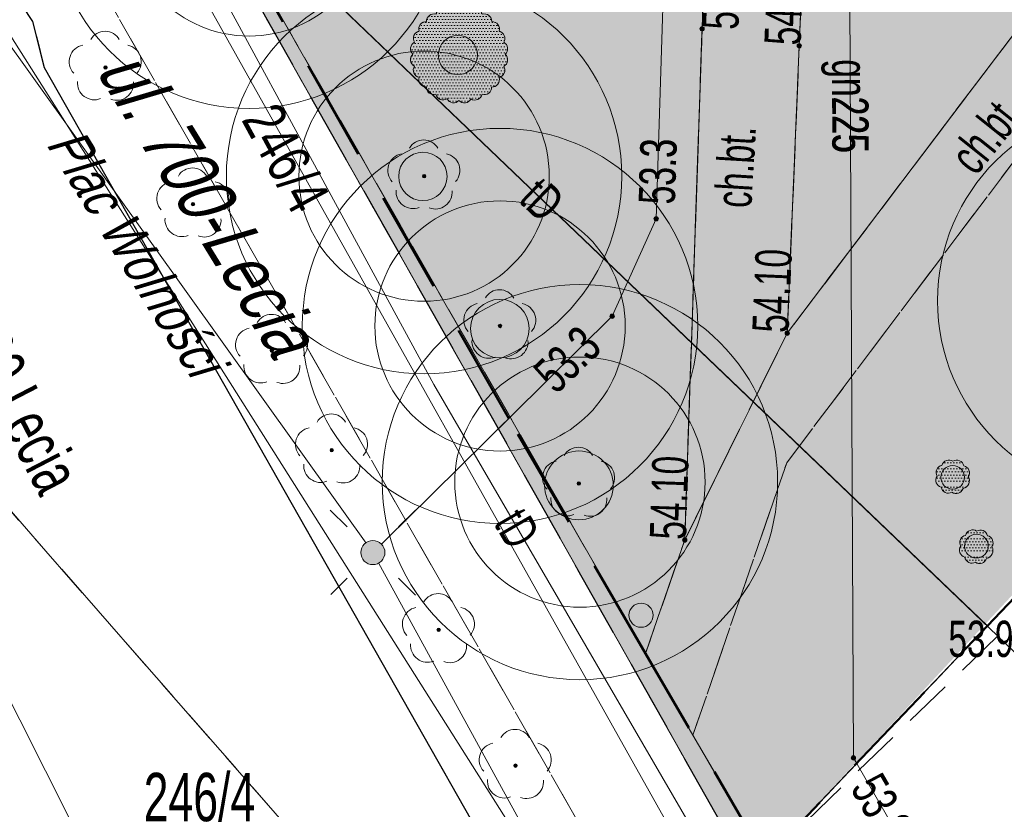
# Model space of a CAD drawing. Header units: metres. Extents: x 5507792 to 5507956, y 5948884 to 5948992.
# Tile 4 of 15: x 5507884 to 5507905, y 5948920 to 5948937. Entities that reach past the tile are written whole.
import ezdxf
from ezdxf.enums import TextEntityAlignment as Align

# ---------------------------------------------------------------- set-up
doc = ezdxf.new("R2010")
doc.units = ezdxf.units.M
doc.header["$MEASUREMENT"] = 0
doc.set_wipeout_variables(frame=1)
for name, pattern in [('1.0_0.5', [1.5, 1, -0.5]), ('2', [0.9, 0.6, -0.3]), ('219-500', [0]), ('egug-500', [1, 0.5, -0.5]), ('L_0_02', [0]), ('L_0_03', [1, 0.5, -0.5]), ('L_0_04', [1.5, 1, -0.5]), ('L_0_06', [2, 1.5, -0.5])]:
    doc.linetypes.add(name, pattern=pattern)
doc.layers.get('0').update_dxf_attribs({"color": 2, "linetype": 'CONTINUOUS', "lineweight": 5})
doc.layers.add('0_legenda', color=7, linetype='CONTINUOUS', lineweight=5, true_color=0x000000)
for name, color, linetype, lineweight in [('1_granice_dzialek', 1, 'CONTINUOUS', 5), ('1_mala_arch', 5, 'CONTINUOUS', 5), ('1_nawierzchnie', 253, 'CONTINUOUS', 5), ('1_roslinnosc', 102, 'CONTINUOUS', 5), ('EGB_DzialkaEwidencyjna', 7, 'L_0_02', 18), ('EGB_KonturUzytkuGruntowego', 96, 'L_0_03', 18), ('GES_PrzewodElektroenergetyczny', 1, 'CONTINUOUS', 18), ('GES_PrzewodGazowy', 52, 'CONTINUOUS', 18), ('GES_PrzewodTelekomunikacyjny', 30, 'CONTINUOUS', 18), ('GES_Rzedna', 7, 'CONTINUOUS', 18), ('GES_UrzadzeniaSiecElektroenergetyczna_P', 7, 'CONTINUOUS', 5), ('GES_UrzadzeniaTowarzyszczaceLiniowe', 7, 'CONTINUOUS', 18), ('OT_Komunikacja', 7, 'CONTINUOUS', 18), ('OT_Rzedna', 7, 'CONTINUOUS', 18), ('OT_ZagospodarowanieTerenu', 7, 'CONTINUOUS', 18), ('OT_ZagospodarowanieTerenu_P', 7, 'CONTINUOUS', 18), ('OTKC', 7, 'CONTINUOUS', 13), ('OTKJ', 7, 'CONTINUOUS', 13), ('OTKK', 7, 'CONTINUOUS', 13), ('OTRS', 7, 'CONTINUOUS', 13), ('OTZL', 7, 'CONTINUOUS', 13), ('OTZT', 7, 'CONTINUOUS', 18), ('PrezentacjaGraficzna', 7, 'CONTINUOUS', 13), ('SUEO', 7, 'CONTINUOUS', 13), ('SUEP', 7, 'CONTINUOUS', 13), ('SUGP', 7, 'CONTINUOUS', 18), ('SUTP', 7, 'CONTINUOUS', 13)]:
    doc.layers.add(name, color=color, linetype=linetype, lineweight=lineweight)
for name, color, linetype in [('218-kontur użytku gruntowego', 7, 'CONTINUOUS'), ('219-działka ewidencyjna', 7, 'CONTINUOUS'), ('994-Nazwa ulicy', 7, 'CONTINUOUS'), ('chodnik', 7, 'CONTINUOUS'), ('obudowa ochronna przewodu', 7, 'CONTINUOUS'), ('pikieta sztuczna', 7, 'CONTINUOUS'), ('przewód elektroenergetyczny podziemny', 7, 'CONTINUOUS'), ('przewód gazowy', 7, 'CONTINUOUS'), ('przewód gazowy-Atr1', 7, 'CONTINUOUS'), ('przewód telekomunikacyjny podziemny', 7, 'CONTINUOUS'), ('przewód telekomunikacyjny podziemny-Atr1', 7, 'CONTINUOUS'), ('rzędna', 7, 'CONTINUOUS'), ('rzędna-Atr2', 7, 'CONTINUOUS'), ('trawnik', 7, 'CONTINUOUS')]:
    doc.layers.add(name, color=color, linetype=linetype)
doc.styles.get("Standard").update_dxf_attribs({"font": 'arial.ttf', "width": 0.75})
pattern_1 = [(45, (0, 0), (-0.0220970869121, 0.06629126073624), [0, -0.0625])]

# ---------------------------------------------------------------- blocks, each defined once
blk = doc.blocks.new('PW01')
at = {"linetype": 'Continuous', "lineweight": 13}
h = blk.add_hatch(color=0, dxfattribs=at)
edge = h.paths.add_edge_path()
edge.add_arc((0, 0), 0.045, 0, 360)
blk = doc.blocks.new('kosz na smieci')
at = {"layer": '1_mala_arch', "linetype": 'Continuous'}
h = blk.add_hatch(color=256, dxfattribs=at)
h.dxf.hatch_style = 1
edge = h.paths.add_edge_path()
edge.add_arc((5509890.528, 5947987.797), 0.25, 0, 360)
blk.add_circle((5509890.528, 5947987.797), 0.25, dxfattribs=at)
blk = doc.blocks.new('SUPS01_03')
at = {"linetype": 'Continuous', "lineweight": 13}
blk.add_hatch(color=0, dxfattribs=at).paths.add_polyline_path([(0, -0.091, 1), (0, 0.091, 1)])
at = {"color": 0, "linetype": 'Continuous', "lineweight": 13}
blk.add_circle((0, 0), 0.0906, dxfattribs=at)
blk = doc.blocks.new('SUPS01_04')
at = {"linetype": 'Continuous', "lineweight": 13}
blk.add_hatch(color=0, dxfattribs=at).paths.add_polyline_path([(0, -0.091, 1), (0, 0.091, 1)])
at = {"color": 0, "linetype": 'Continuous', "lineweight": 13}
blk.add_circle((0, 0), 0.0906, dxfattribs=at)
blk = doc.blocks.new('SUEO')
at = {"color": 0, "linetype": 'Continuous', "lineweight": 15, "flags": 128}
for points in [[(-1.06, 1.06), (-1.76, 1.76)], [(1.76, 1.76), (1.06, 1.06)], [(-1.74, -1.74), (-1.06, -1.06)], [(1.06, -1.06), (1.76, -1.76)]]:
    blk.add_lwpolyline(points, dxfattribs=at)
at = {"color": 0, "linetype": 'Continuous', "lineweight": 18}
blk.add_wipeout([(0, -0.5), (0.25, -0.433), (0.433, -0.25), (0.5, 0), (0.433, 0.25), (0.25, 0.433), (0, 0.5), (-0.25, 0.433), (-0.433, 0.25), (-0.5, 0), (-0.433, -0.25), (-0.25, -0.433)], dxfattribs=at)
at = {"linetype": 'ByBlock'}
h = blk.add_hatch(color=2, dxfattribs=at)
h.dxf.hatch_style = 1
edge = h.paths.add_edge_path()
edge.add_arc((0, 0), 0.5, 0, 360)
at = {"color": 0, "linetype": 'Continuous', "lineweight": 15}
blk.add_circle((0, 0), 0.5, dxfattribs=at)
blk = doc.blocks.new('OTRS')
at = {"linetype": 'Continuous', "lineweight": 13}
blk.add_hatch(color=0, dxfattribs=at).paths.add_polyline_path([(0, -0.091, 1), (0, 0.091, 1)])
at = {"color": 0, "linetype": 'Continuous', "lineweight": 13}
blk.add_circle((0, 0), 0.0906, dxfattribs=at)
blk = doc.blocks.new('OTZL')
at = {"linetype": 'Continuous', "lineweight": 18}
blk.add_hatch(color=0, dxfattribs=at).paths.add_polyline_path([(0, -0.072, 1), (0, 0.072, 1)])
at = {"color": 0, "linetype": 'Continuous', "lineweight": 18}
blk.add_circle((0, 0), 0.0721, dxfattribs=at)
for centre, radius, start, end in [((-0.02, 0.82), 0.68, 29.5388, 149.6209), ((-0.8, 0.24), 0.7, 101.6336, 222.6141), ((0.78, 0.24), 0.7, 318.5035, 78.3664), ((-0.46, -0.64), 0.7, 175.1009, 291.5014), ((0.46, -0.66), 0.7, 249.444, 4.8991)]:
    blk.add_arc(centre, radius, start, end, dxfattribs=at)
blk = doc.blocks.new('WTORNIK')
at = {"layer": 'EGB_DzialkaEwidencyjna', "linetype": 'CONTINUOUS', "lineweight": 18}
for p, q in [((5508065.901, 5949007.072), (5508085.481, 5949029.052)), ((5508085.481, 5949029.052), (5508110.211, 5949006.152)), ((5508048.051, 5949000.522), (5508059.131, 5949012.122)), ((5508059.131, 5949012.122), (5508065.901, 5949007.072)), ((5508082.751, 5948977.232), (5508065.901, 5949007.072)), ((5508065.901, 5949007.072), (5508082.751, 5948977.232)), ((5508110.211, 5949006.152), (5508082.751, 5948977.232)), ((5508082.751, 5948977.232), (5508110.211, 5949006.152)), ((5508110.211, 5949006.152), (5508137.361, 5948980.612)), ((5508057.251, 5948983.692), (5508048.051, 5949000.522)), ((5508078.575, 5948943.132), (5508057.251, 5948983.692)), ((5508137.361, 5948980.612), (5508103.171, 5948945.832)), ((5508098.171, 5948952.422), (5508082.751, 5948977.232)), ((5508082.751, 5948977.232), (5508098.171, 5948952.422)), ((5508103.171, 5948945.832), (5508098.171, 5948952.422)), ((5508098.171, 5948952.422), (5508103.171, 5948945.832)), ((5508103.171, 5948945.832), (5508105.724, 5948943.132)), ((5508105.724, 5948943.132), (5508078.575, 5948943.132))]:
    blk.add_line(p, q, dxfattribs=at)
at = {"layer": 'EGB_KonturUzytkuGruntowego', "color": 251, "linetype": 'L_0_03', "lineweight": 18, "true_color": 0x636466, "flags": 128}
for points in [[(5508031.305, 5949040.513), (5508039.161, 5949033.022), (5508059.131, 5949012.122), (5508078.861, 5949034.852), (5508085.481, 5949029.052), (5508065.901, 5949007.072), (5508082.751, 5948977.232), (5508098.171, 5948952.422), (5508103.171, 5948945.832), (5508105.724, 5948943.132), (5508078.575, 5948943.132), (5508057.251, 5948983.692), (5508048.051, 5949000.522), (5508032.621, 5949020.082), (5508030.986, 5949021.594)], [(5508082.751, 5948977.232), (5508065.901, 5949007.072), (5508085.481, 5949029.052), (5508110.211, 5949006.152)], [(5508103.171, 5948945.832), (5508098.171, 5948952.422), (5508082.751, 5948977.232), (5508110.211, 5949006.152), (5508137.361, 5948980.612)]]:
    blk.add_lwpolyline(points, close=True, dxfattribs=at)
at = {"layer": 'GES_PrzewodElektroenergetyczny', "color": 251, "linetype": 'Continuous', "lineweight": 18, "true_color": 0x636466, "flags": 128}
for points in [[(5508031.247, 5949037.074), (5508052.551, 5949015.242), (5508074.941, 5948983.912)], [(5508083.111, 5949003.522), (5508082.741, 5949002.662), (5508081.361, 5948999.892), (5508081.071, 5948999.342), (5508080.801, 5948990.822), (5508079.891, 5948988.802), (5508077.831, 5948986.762), (5508075.631, 5948984.592), (5508074.941, 5948983.912)], [(5508090.541, 5948955.402), (5508074.941, 5948983.912)]]:
    blk.add_lwpolyline(points, dxfattribs=at)
at = {"layer": 'GES_PrzewodGazowy', "color": 251, "linetype": 'Continuous', "lineweight": 18, "true_color": 0x636466, "flags": 128}
for points in [[(5508076.821, 5949029.462), (5508083.241, 5949023.422), (5508084.681, 5949021.012), (5508084.881, 5948979.662), (5508091.811, 5948967.642), (5508098.861, 5948955.412), (5508095.511, 5948953.492), (5508101.483, 5948943.132)], [(5508086.403, 5948943.132), (5508064.411, 5948986.852), (5508044.981, 5949010.592), (5508031.06, 5949025.955)]]:
    blk.add_lwpolyline(points, dxfattribs=at)
at = {"layer": 'GES_PrzewodTelekomunikacyjny', "color": 251, "linetype": 'Continuous', "lineweight": 18, "true_color": 0x636466, "flags": 128}
for points in [[(5508061.621, 5949006.812), (5508067.101, 5948995.142), (5508087.881, 5948962.292)], [(5508096.231, 5948950.192), (5508089.661, 5948961.352), (5508088.781, 5948964.832), (5508085.391, 5948970.432), (5508084.281, 5948973.492), (5508076.201, 5948987.392), (5508069.451, 5948999.832)], [(5508097.621, 5948973.312), (5508097.391, 5948973.062), (5508069.451, 5948999.832)], [(5508069.451, 5948999.832), (5508070.931, 5948996.332), (5508081.831, 5948976.882), (5508093.911, 5948955.002), (5508100.328, 5948943.132)]]:
    blk.add_lwpolyline(points, dxfattribs=at)
at = {"layer": 'GES_UrzadzeniaTowarzyszczaceLiniowe', "color": 251, "linetype": 'Continuous', "lineweight": 35, "true_color": 0x636466, "flags": 128}
blk.add_lwpolyline([(5508075.631, 5948984.592), (5508077.831, 5948986.762)], dxfattribs=at)
at = {"layer": 'OT_Komunikacja', "color": 251, "linetype": 'L_0_06', "lineweight": 18, "true_color": 0x636466, "flags": 128}
blk.add_lwpolyline([(5508031.066, 5949026.353), (5508084.227, 5948965.597), (5508102.34, 5948944.897), (5508103.884, 5948943.132), (5508102.34, 5948944.897), (5508103.651, 5948945.842), (5508102.151, 5948951.522), (5508110.871, 5948960.532), (5508114.121, 5948957.452), (5508114.811, 5948956.842), (5508116.061, 5948951.792), (5508107.267, 5948943.132), (5508103.884, 5948943.132), (5508081.533, 5948943.132), (5508072.941, 5948960.552), (5508062.591, 5948981.562), (5508061.711, 5948983.182), (5508060.671, 5948984.052), (5508060.161, 5948984.712), (5508053.201, 5948993.352), (5508051.921, 5948998.122), (5508048.561, 5949003.232), (5508043.741, 5949009.692), (5508040.051, 5949014.442), (5508036.351, 5949018.752), (5508031.341, 5949024.072), (5508031.033, 5949024.372), (5508031.066, 5949026.353), (5508031.241, 5949036.709), (5508038.751, 5949029.332), (5508046.111, 5949021.432), (5508051.821, 5949014.772), (5508059.621, 5949011.712), (5508064.911, 5949007.842), (5508063.631, 5949005.582), (5508063.281, 5949004.522), (5508063.871, 5949001.562), (5508065.821, 5948998.072), (5508067.911, 5948994.902), (5508068.151, 5948993.942), (5508084.227, 5948965.597)], close=True, dxfattribs=at)
at = {"layer": 'OT_Komunikacja', "color": 251, "linetype": 'L_0_04', "lineweight": 18, "true_color": 0x636466, "flags": 128}
for points in [[(5508076.961, 5949003.952), (5508079.201, 5949004.242), (5508079.311, 5949004.902), (5508079.591, 5949005.532), (5508078.901, 5949006.252), (5508079.491, 5949006.972), (5508080.391, 5949007.642), (5508081.011, 5949006.992), (5508081.581, 5949007.302), (5508082.171, 5949007.492), (5508082.391, 5949011.872), (5508082.501, 5949015.192), (5508082.621, 5949018.332), (5508082.851, 5949024.432), (5508084.871, 5949023.892), (5508084.391, 5949012.172), (5508084.241, 5949007.412), (5508084.941, 5949007.152), (5508085.591, 5949007.792), (5508086.381, 5949007.202), (5508087.191, 5949006.362), (5508086.491, 5949005.742), (5508086.861, 5949004.942), (5508092.521, 5949005.492), (5508096.771, 5949005.852), (5508095.061, 5949003.712), (5508092.351, 5949003.422), (5508087.101, 5949002.892), (5508086.921, 5949002.202), (5508086.561, 5949001.512), (5508087.271, 5949000.792), (5508086.721, 5949000.152), (5508085.801, 5948999.372), (5508085.131, 5949000.032), (5508084.641, 5948999.802), (5508083.971, 5948999.632), (5508083.761, 5948994.402), (5508083.511, 5948988.452), (5508081.391, 5948984.172), (5508081.751, 5948994.752), (5508081.921, 5948999.692), (5508081.431, 5948999.862), (5508081.031, 5949000.082), (5508080.311, 5948999.432), (5508079.591, 5949000.032), (5508078.881, 5949000.952), (5508079.571, 5949001.632), (5508079.321, 5949002.152), (5508077.151, 5949001.932), (5508069.531, 5949001.142), (5508068.611, 5949003.072)], [(5508067.661, 5949005.832), (5508067.971, 5949003.622), (5508068.611, 5949003.072), (5508069.531, 5949001.142), (5508080.581, 5948981.822), (5508081.561, 5948980.132), (5508083.071, 5948977.542), (5508090.371, 5948965.012), (5508091.491, 5948964.952), (5508094.701, 5948968.172), (5508097.881, 5948965.132), (5508094.951, 5948962.032), (5508093.571, 5948960.392), (5508093.651, 5948959.302), (5508097.081, 5948953.152), (5508097.551, 5948952.332), (5508098.081, 5948951.932), (5508098.731, 5948951.882), (5508103.651, 5948945.842), (5508101.931, 5948944.602), (5508098.701, 5948944.152), (5508063.631, 5949005.582), (5508064.911, 5949007.842)], [(5508080.581, 5948981.822), (5508081.391, 5948984.172), (5508083.511, 5948988.452), (5508092.371, 5949000.162), (5508093.931, 5948999.622), (5508083.501, 5948985.772), (5508081.561, 5948980.132)]]:
    blk.add_lwpolyline(points, close=True, dxfattribs=at)
at = {"layer": 'OT_Komunikacja', "color": 251, "linetype": 'Continuous', "lineweight": 25, "true_color": 0x636466, "flags": 128}
blk.add_lwpolyline([(5508103.651, 5948945.842), (5508101.931, 5948944.602), (5508098.701, 5948944.152), (5508096.151, 5948945.552), (5508094.551, 5948947.862), (5508092.261, 5948951.432), (5508068.151, 5948993.942), (5508067.911, 5948994.902), (5508065.821, 5948998.072), (5508063.871, 5949001.562), (5508063.281, 5949004.522), (5508063.631, 5949005.582), (5508064.911, 5949007.842), (5508076.161, 5949019.862)], dxfattribs=at)
at = {"layer": 'OT_ZagospodarowanieTerenu', "color": 251, "linetype": 'L_0_04', "lineweight": 18, "true_color": 0x636466, "flags": 128}
for points in [[(5508098.701, 5948944.152), (5508096.151, 5948945.552), (5508094.551, 5948947.862), (5508092.261, 5948951.432), (5508068.151, 5948993.942), (5508067.911, 5948994.902), (5508065.821, 5948998.072), (5508063.871, 5949001.562), (5508063.281, 5949004.522), (5508063.631, 5949005.582)], [(5508092.351, 5949003.422), (5508095.061, 5949003.712), (5508092.371, 5949000.162), (5508083.511, 5948988.452), (5508083.761, 5948994.402), (5508083.971, 5948999.632), (5508084.641, 5948999.802), (5508085.131, 5949000.032), (5508085.801, 5948999.372), (5508086.721, 5949000.152), (5508087.271, 5949000.792), (5508086.561, 5949001.512), (5508086.921, 5949002.202), (5508087.101, 5949002.892)], [(5508077.151, 5949001.932), (5508079.321, 5949002.152), (5508079.571, 5949001.632), (5508078.881, 5949000.952), (5508079.591, 5949000.032), (5508080.311, 5948999.432), (5508081.031, 5949000.082), (5508081.431, 5948999.862), (5508081.921, 5948999.692), (5508081.751, 5948994.752), (5508081.391, 5948984.172), (5508080.581, 5948981.822), (5508069.531, 5949001.142)], [(5508098.101, 5948971.152), (5508097.101, 5948972.192), (5508095.761, 5948970.962), (5508093.861, 5948969.002), (5508094.701, 5948968.172), (5508091.491, 5948964.952), (5508090.371, 5948965.012), (5508083.071, 5948977.542), (5508088.191, 5948982.502), (5508089.581, 5948981.102), (5508091.231, 5948979.472), (5508098.941, 5948972.042)]]:
    blk.add_lwpolyline(points, close=True, dxfattribs=at)
at = {"layer": 'OT_ZagospodarowanieTerenu_P', "color": 251, "true_color": 0x636466}
blk.add_point((5508079.201, 5948985.342), dxfattribs=at)
at = {"layer": 'OTKC', "color": 251, "linetype": 'L_0_04', "lineweight": 18, "true_color": 0x636466, "flags": 128}
for points in [[(5508082.091, 5949003.332), (5508076.961, 5949003.952), (5508079.201, 5949004.242), (5508079.311, 5949004.902), (5508079.591, 5949005.532), (5508078.901, 5949006.252), (5508079.491, 5949006.972), (5508080.391, 5949007.642), (5508081.011, 5949006.992), (5508081.581, 5949007.302), (5508082.171, 5949007.492), (5508082.391, 5949011.872), (5508082.501, 5949015.192), (5508082.621, 5949018.332), (5508082.851, 5949024.432), (5508084.871, 5949023.892), (5508084.391, 5949012.172), (5508084.241, 5949007.412), (5508084.941, 5949007.152), (5508085.591, 5949007.792), (5508086.381, 5949007.202), (5508087.191, 5949006.362), (5508086.491, 5949005.742), (5508086.861, 5949004.942), (5508092.521, 5949005.492), (5508096.771, 5949005.852), (5508095.061, 5949003.712), (5508092.351, 5949003.422), (5508087.101, 5949002.892), (5508086.921, 5949002.202), (5508086.561, 5949001.512), (5508087.271, 5949000.792), (5508086.721, 5949000.152), (5508085.801, 5948999.372), (5508085.131, 5949000.032), (5508084.641, 5948999.802), (5508083.971, 5948999.632), (5508083.761, 5948994.402), (5508083.511, 5948988.452), (5508081.391, 5948984.172), (5508081.751, 5948994.752), (5508081.921, 5948999.692), (5508081.431, 5948999.862), (5508081.031, 5949000.082), (5508080.311, 5948999.432), (5508079.591, 5949000.032), (5508078.881, 5949000.952), (5508079.571, 5949001.632), (5508079.321, 5949002.152), (5508077.151, 5949001.932), (5508069.531, 5949001.142), (5508068.611, 5949003.072)], [(5508067.661, 5949005.832), (5508067.971, 5949003.622), (5508068.611, 5949003.072), (5508069.531, 5949001.142), (5508080.581, 5948981.822), (5508081.561, 5948980.132), (5508083.071, 5948977.542), (5508090.371, 5948965.012), (5508091.491, 5948964.952), (5508094.701, 5948968.172), (5508097.881, 5948965.132), (5508094.951, 5948962.032), (5508093.571, 5948960.392), (5508093.651, 5948959.302), (5508097.081, 5948953.152), (5508097.551, 5948952.332), (5508098.081, 5948951.932), (5508098.731, 5948951.882), (5508103.651, 5948945.842), (5508101.931, 5948944.602), (5508098.701, 5948944.152), (5508063.631, 5949005.582), (5508064.911, 5949007.842)], [(5508080.581, 5948981.822), (5508081.391, 5948984.172), (5508083.511, 5948988.452), (5508092.371, 5949000.162), (5508093.931, 5948999.622), (5508083.501, 5948985.772), (5508081.561, 5948980.132)]]:
    blk.add_lwpolyline(points, close=True, dxfattribs=at)
at = {"layer": 'OTKJ', "color": 251, "linetype": 'L_0_06', "lineweight": 18, "true_color": 0x636466, "flags": 128}
blk.add_lwpolyline([(5508098.536, 5948943.132), (5508081.533, 5948943.132), (5508072.941, 5948960.552), (5508062.591, 5948981.562), (5508061.711, 5948983.182), (5508060.671, 5948984.052), (5508060.161, 5948984.712), (5508057.387, 5948988.156), (5508054.738, 5948991.444), (5508053.201, 5948993.352), (5508051.921, 5948998.122), (5508048.561, 5949003.232), (5508043.741, 5949009.692), (5508040.051, 5949014.442), (5508036.351, 5949018.752), (5508031.341, 5949024.072), (5508031.033, 5949024.372), (5508031.241, 5949036.709), (5508038.751, 5949029.332), (5508046.111, 5949021.432), (5508051.821, 5949014.772), (5508059.621, 5949011.712), (5508064.911, 5949007.842), (5508063.631, 5949005.582), (5508063.281, 5949004.522), (5508063.871, 5949001.562), (5508065.821, 5948998.072), (5508067.911, 5948994.902), (5508068.151, 5948993.942), (5508092.261, 5948951.432), (5508094.551, 5948947.862), (5508094.757, 5948947.565), (5508095.609, 5948946.335), (5508096.151, 5948945.552), (5508096.499, 5948945.361)], close=True, dxfattribs=at)
at = {"layer": 'OTKK', "color": 251, "linetype": 'Continuous', "lineweight": 25, "true_color": 0x636466, "flags": 128}
blk.add_lwpolyline([(5508103.651, 5948945.842), (5508101.931, 5948944.602), (5508098.701, 5948944.152), (5508096.151, 5948945.552), (5508094.551, 5948947.862), (5508092.261, 5948951.432), (5508068.151, 5948993.942), (5508067.911, 5948994.902), (5508065.821, 5948998.072), (5508063.871, 5949001.562), (5508063.281, 5949004.522), (5508063.631, 5949005.582), (5508064.911, 5949007.842), (5508076.161, 5949019.862)], dxfattribs=at)
at = {"layer": 'OTZT', "color": 251, "linetype": 'L_0_04', "lineweight": 18, "true_color": 0x636466, "flags": 128}
for points in [[(5508098.701, 5948944.152), (5508096.151, 5948945.552), (5508094.551, 5948947.862), (5508092.261, 5948951.432), (5508068.151, 5948993.942), (5508067.911, 5948994.902), (5508065.821, 5948998.072), (5508063.871, 5949001.562), (5508063.281, 5949004.522), (5508063.631, 5949005.582)], [(5508092.351, 5949003.422), (5508095.061, 5949003.712), (5508092.371, 5949000.162), (5508083.511, 5948988.452), (5508083.761, 5948994.402), (5508083.971, 5948999.632), (5508084.641, 5948999.802), (5508085.131, 5949000.032), (5508085.801, 5948999.372), (5508086.721, 5949000.152), (5508087.271, 5949000.792), (5508086.561, 5949001.512), (5508086.921, 5949002.202), (5508087.101, 5949002.892)], [(5508077.151, 5949001.932), (5508079.321, 5949002.152), (5508079.571, 5949001.632), (5508078.881, 5949000.952), (5508079.591, 5949000.032), (5508080.311, 5948999.432), (5508081.031, 5949000.082), (5508081.431, 5948999.862), (5508081.921, 5948999.692), (5508081.751, 5948994.752), (5508081.391, 5948984.172), (5508080.581, 5948981.822), (5508069.531, 5949001.142)], [(5508098.101, 5948971.152), (5508097.101, 5948972.192), (5508095.761, 5948970.962), (5508093.861, 5948969.002), (5508094.701, 5948968.172), (5508091.491, 5948964.952), (5508090.371, 5948965.012), (5508083.071, 5948977.542), (5508088.191, 5948982.502), (5508089.581, 5948981.102), (5508091.231, 5948979.472), (5508098.941, 5948972.042)]]:
    blk.add_lwpolyline(points, close=True, dxfattribs=at)
at = {"layer": 'PrezentacjaGraficzna', "color": 251, "linetype": 'Continuous', "lineweight": 13, "true_color": 0x636466, "flags": 128}
blk.add_lwpolyline([(5508075.631, 5948984.592), (5508077.831, 5948986.762)], dxfattribs=at)
at = {"layer": 'SUEP', "color": 251, "linetype": 'Continuous', "lineweight": 18, "true_color": 0x636466, "flags": 128}
for points in [[(5508031.247, 5949037.074), (5508052.551, 5949015.242), (5508074.941, 5948983.912)], [(5508083.111, 5949003.522), (5508082.741, 5949002.662), (5508081.361, 5948999.892), (5508081.071, 5948999.342), (5508080.801, 5948990.822), (5508079.891, 5948988.802), (5508077.831, 5948986.762), (5508075.631, 5948984.592), (5508074.941, 5948983.912)], [(5508090.541, 5948955.402), (5508074.941, 5948983.912)]]:
    blk.add_lwpolyline(points, dxfattribs=at)
at = {"layer": 'SUGP', "color": 251, "linetype": 'Continuous', "lineweight": 18, "true_color": 0x636466, "flags": 128}
for points in [[(5508076.821, 5949029.462), (5508083.241, 5949023.422), (5508084.681, 5949021.012), (5508084.881, 5948979.662), (5508091.811, 5948967.642), (5508098.861, 5948955.412), (5508095.511, 5948953.492), (5508101.483, 5948943.132)], [(5508086.403, 5948943.132), (5508064.411, 5948986.852), (5508044.981, 5949010.592), (5508031.06, 5949025.955)]]:
    blk.add_lwpolyline(points, dxfattribs=at)
at = {"layer": 'SUTP', "color": 251, "linetype": 'Continuous', "lineweight": 18, "true_color": 0x636466, "flags": 128}
for points in [[(5508061.621, 5949006.812), (5508067.101, 5948995.142), (5508087.881, 5948962.292)], [(5508096.231, 5948950.192), (5508089.661, 5948961.352), (5508088.781, 5948964.832), (5508085.391, 5948970.432), (5508084.281, 5948973.492), (5508076.201, 5948987.392), (5508069.451, 5948999.832)], [(5508097.621, 5948973.312), (5508097.391, 5948973.062), (5508069.451, 5948999.832)], [(5508069.451, 5948999.832), (5508070.931, 5948996.332), (5508081.831, 5948976.882), (5508093.911, 5948955.002), (5508100.328, 5948943.132)]]:
    blk.add_lwpolyline(points, dxfattribs=at)
at = {"layer": 'GES_Rzedna', "color": 251, "linetype": 'Continuous', "true_color": 0x636466, "xscale": 0.5, "yscale": 0.5, "zscale": 0.5}
for name, p in [('SUPS01_03', (5508080.801, 5948990.822)), ('SUPS01_03', (5508079.891, 5948988.802)), ('SUPS01_04', (5508084.881, 5948979.662))]:
    blk.add_blockref(name, p, dxfattribs=at)
at = {"layer": 'OT_Rzedna', "color": 251, "linetype": 'Continuous', "true_color": 0x636466, "xscale": 0.5, "yscale": 0.5, "zscale": 0.5}
for p in [(5508081.751, 5948994.752), (5508083.761, 5948994.402), (5508083.511, 5948988.452), (5508081.391, 5948984.172)]:
    blk.add_blockref('OTRS', p, dxfattribs=at)
at = {"layer": 'OT_ZagospodarowanieTerenu_P', "color": 251, "linetype": 'Continuous', "true_color": 0x636466, "xscale": 0.5, "yscale": 0.5, "zscale": 0.5}
for p in [(5508069.411, 5948993.952), (5508076.001, 5948991.702), (5508071.221, 5948991.122), (5508077.571, 5948988.602), (5508072.851, 5948988.092), (5508074.091, 5948986.032), (5508079.201, 5948985.342), (5508077.891, 5948979.502)]:
    blk.add_blockref('OTZL', p, dxfattribs=at)
at = {"layer": 'OTRS', "color": 251, "linetype": 'Continuous', "true_color": 0x636466, "xscale": 0.5, "yscale": 0.5, "zscale": 0.5}
for p in [(5508081.751, 5948994.752), (5508083.761, 5948994.402), (5508083.511, 5948988.452), (5508081.391, 5948984.172)]:
    blk.add_blockref('OTRS', p, dxfattribs=at)
at = {"layer": 'OTZL', "color": 251, "linetype": 'Continuous', "true_color": 0x636466, "xscale": 0.5, "yscale": 0.5, "zscale": 0.5}
for p in [(5508069.411, 5948993.952), (5508076.001, 5948991.702), (5508071.221, 5948991.122), (5508077.571, 5948988.602), (5508072.851, 5948988.092), (5508074.091, 5948986.032), (5508077.891, 5948979.502)]:
    blk.add_blockref('OTZL', p, dxfattribs=at)
at = {"layer": 'EGB_DzialkaEwidencyjna', "color": 251, "lineweight": 20, "true_color": 0x636466, "width": 0.66}
blk.add_text('700 Lecia', height=1, rotation=297.4, dxfattribs=at).set_placement((5508067.111, 5948989.052), align=Align.TOP_LEFT)
blk.add_text('246/4', height=1, dxfattribs=at).set_placement((5508070.201, 5948979.352), align=Align.TOP_LEFT)
at = {"layer": 'GES_PrzewodGazowy', "color": 251, "lineweight": 15, "true_color": 0x636466, "width": 0.66}
blk.add_text('gn225', height=0.75, rotation=270.3, dxfattribs=at).set_placement((5508084.811, 5948994.122), align=Align.MIDDLE_LEFT)
at = {"layer": 'GES_PrzewodTelekomunikacyjny', "color": 251, "lineweight": 15, "true_color": 0x636466, "width": 0.66}
for rotation, p in [(316.2, (5508078.191, 5948991.462)), (300.2, (5508077.751, 5948984.712))]:
    blk.add_text('tD', height=0.75, rotation=rotation, dxfattribs=at).set_placement(p, align=Align.MIDDLE_LEFT)
at = {"layer": 'GES_Rzedna', "color": 251, "lineweight": 15, "true_color": 0x636466, "width": 0.66}
for s, rotation, p in [('53.3', 88.2, (5508080.811, 5948991.122)), ('53.3', 43.9, (5508078.471, 5948987.442)), ('53.21', 300, (5508085.131, 5948979.222))]:
    blk.add_text(s, height=0.75, rotation=rotation, dxfattribs=at).set_placement(p, align=Align.MIDDLE_LEFT)
at = {"layer": 'OT_Komunikacja', "color": 251, "lineweight": 15, "true_color": 0x636466, "width": 0.66}
for rotation, p in [(51.3, (5508087.586, 5948991.546)), (86.6, (5508082.991, 5948991.017))]:
    blk.add_text('ch.bt.', height=0.75, rotation=rotation, dxfattribs=at).set_placement(p, align=Align.BOTTOM_LEFT)
at = {"layer": 'OT_Rzedna', "color": 251, "lineweight": 15, "true_color": 0x636466, "width": 0.66}
blk.add_text('54.02', height=0.75, rotation=88, dxfattribs=at).set_placement((5508081.751, 5948994.752), align=Align.TOP_LEFT)
for s, rotation, p in [('54.00', 87.7, (5508084.011, 5948994.392)), ('54.10', 87.6, (5508083.761, 5948988.441)), ('54.10', 88.1, (5508081.641, 5948984.164))]:
    blk.add_text(s, height=0.75, rotation=rotation, dxfattribs=at).set_placement(p, align=Align.BOTTOM_LEFT)
blk.add_text('53.9', height=0.75, dxfattribs=at).set_placement((5508088.191, 5948982.502), align=Align.TOP_RIGHT)
at = {"layer": 'GES_UrzadzeniaSiecElektroenergetyczna_P', "color": 251, "linetype": 'Continuous', "true_color": 0x636466, "xscale": 0.5, "yscale": 0.5, "zscale": 0.5}
blk.add_blockref('SUEO', (5508074.941, 5948983.912), dxfattribs=at)
at = {"layer": 'OT_ZagospodarowanieTerenu_P', "color": 251, "linetype": 'Continuous', "true_color": 0x636466, "xscale": 0.5, "yscale": 0.5, "zscale": 0.5}
blk.add_blockref('OTZL', (5508076.301, 5948982.312), dxfattribs=at)
at = {"layer": 'OTZL', "color": 251, "linetype": 'Continuous', "true_color": 0x636466, "xscale": 0.5, "yscale": 0.5, "zscale": 0.5}
blk.add_blockref('OTZL', (5508076.301, 5948982.312), dxfattribs=at)
at = {"layer": 'SUEO', "color": 251, "linetype": 'Continuous', "true_color": 0x636466, "xscale": 0.5, "yscale": 0.5, "zscale": 0.5}
blk.add_blockref('SUEO', (5508074.941, 5948983.912), dxfattribs=at)

msp = doc.modelspace()

# ---------------------------------------------------------------- block references
at = {"layer": '0_legenda', "color": 5, "linetype": 'Continuous'}
msp.add_blockref('WTORNIK', (-183.161, -58.132), dxfattribs=at)

# ---------------------------------------------------------------- next in the draw order: hatches: boundary and pattern name
at = {"layer": '1_nawierzchnie', "linetype": 'Continuous', "ltscale": 0.5, "true_color": 0xc7c8ca}
h = msp.add_hatch(dxfattribs=at)
h.set_pattern_fill('DOTS', color=9, angle=45)
h.set_pattern_definition(pattern_1)
h.paths.add_polyline_path([(5507903.11, 5948967.65), (5507922.1, 5948948.91), (5507925.13, 5948949.798), (5507926.124, 5948948.877), (5507923.88, 5948948.02), (5507921.62, 5948947.38), (5507920.13, 5948948.78), (5507909.271, 5948959.643), (5507903.42, 5948965.52), (5507901.71, 5948965.76), (5507899.69, 5948966.3), (5507885.86, 5948951.092), (5507884.84, 5948949.97), (5507884.5, 5948947.7), (5507884.81, 5948945.49), (5507885.45, 5948944.94), (5507890.143, 5948936.413), (5507899.9, 5948919.427), (5507899.59, 5948919.1), (5507882.74, 5948948.94), (5507899.907, 5948968.211), (5507900.2, 5948968.3), (5507901.68, 5948968.21)])
at = {"layer": '1_nawierzchnie', "linetype": 'Continuous', "lineweight": 5, "ltscale": 0.5, "true_color": 0xafd9aa}
h = msp.add_hatch(dxfattribs=at)
h.set_pattern_fill('GRASS', color=9, scale=0.5)
h.set_pattern_definition([(90, (0, 0), (-0.3535533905, 0.3535533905), [0.09375, -0.6133567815]), (45, (0, 0), (-0.353553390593, 0.353553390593), [0.09375, -0.40625]), (135, (0, 0), (-0.353553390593, -0.353553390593), [0.09375, -0.40625])])
h.paths.add_polyline_path([(5507898.401, 5948922.003), (5507900.34, 5948927.64), (5507912.7, 5948944.02), (5507913.99, 5948942.97), (5507916.03, 5948941.32), (5507919.07, 5948944.48), (5507917.06, 5948946.56), (5507921.62, 5948947.38), (5507923.88, 5948948.02), (5507926.134, 5948948.868), (5507927.05, 5948948.02), (5507909.83, 5948930.07), (5507899.9, 5948919.427)])
h.paths.add_polyline_path([(5507900.35, 5948930.32), (5507900.81, 5948941.5), (5507901.48, 5948941.67), (5507901.97, 5948941.9), (5507902.64, 5948941.24), (5507903.56, 5948942.02), (5507904.11, 5948942.66), (5507903.4, 5948943.38), (5507903.76, 5948944.07), (5507903.94, 5948944.76), (5507911.9, 5948945.58), (5507909.21, 5948942.03)], flags=17)
h.paths.add_polyline_path([(5507915.51, 5948947.68), (5507917.99, 5948950.96), (5507920.13, 5948948.78)])
h.paths.add_polyline_path([(5507901.71, 5948965.76), (5507903.42, 5948965.52), (5507913.763, 5948955.131), (5507916.82, 5948952.06), (5507913.61, 5948947.72), (5507903.7, 5948946.81), (5507903.33, 5948947.61), (5507904.03, 5948948.23), (5507903.22, 5948949.07), (5507902.43, 5948949.66), (5507901.78, 5948949.02), (5507901.08, 5948949.28), (5507901.23, 5948954.04)])
h.paths.add_polyline_path([(5507885.45, 5948944.94), (5507892.259, 5948945.658), (5507896.04, 5948946.11), (5507896.15, 5948946.77), (5507896.43, 5948947.4), (5507895.74, 5948948.12), (5507896.33, 5948948.84), (5507897.23, 5948949.51), (5507897.85, 5948948.86), (5507898.42, 5948949.17), (5507899.01, 5948949.36), (5507899.444, 5948959.572), (5507896.944, 5948963.28), (5507884.84, 5948949.97), (5507884.5, 5948947.7), (5507884.81, 5948945.49)])
h.paths.add_polyline_path([(5507886.37, 5948943.01), (5507893.99, 5948943.8), (5507896.16, 5948944.02), (5507896.41, 5948943.5), (5507895.72, 5948942.82), (5507896.43, 5948941.9), (5507897.15, 5948941.3), (5507897.87, 5948941.95), (5507898.27, 5948941.73), (5507898.76, 5948941.56), (5507898.59, 5948936.62), (5507898.23, 5948926.04), (5507897.42, 5948923.69), (5507894.622, 5948928.582)])
h.paths.add_polyline_path([(5507898.332, 5948964.807), (5507899.569, 5948962.987), (5507899.69, 5948966.3)])
at = {"layer": '1_nawierzchnie', "linetype": 'Continuous', "ltscale": 0.5, "true_color": 0xc7c8ca}
h = msp.add_hatch(dxfattribs=at)
h.set_pattern_fill('DOTS', color=9, angle=45)
h.set_pattern_definition(pattern_1)
h.paths.add_polyline_path([(5507897.432, 5948923.724), (5507898.4, 5948922), (5507900.34, 5948927.64), (5507912.7, 5948944.02), (5507913.99, 5948942.97), (5507917.38, 5948946.31), (5507917.065, 5948946.57), (5507917.724, 5948946.679), (5507921.62, 5948947.38), (5507920.13, 5948948.78), (5507915.51, 5948947.68), (5507917.99, 5948950.96), (5507916.82, 5948952.06), (5507913.61, 5948947.72), (5507903.7, 5948946.81), (5507903.94, 5948944.76), (5507911.9, 5948945.58), (5507900.35, 5948930.32), (5507900.81, 5948941.5), (5507898.76, 5948941.56), (5507898.23, 5948926.04)])
h.paths.add_polyline_path([(5507896.04, 5948946.11), (5507896.16, 5948944.02), (5507886.37, 5948943.01), (5507885.45, 5948944.94), (5507887.959, 5948945.204), (5507893.8, 5948945.82)])
at = {"layer": '1_roslinnosc', "linetype": 'Continuous'}
h = msp.add_hatch(dxfattribs=at)
h.set_pattern_fill('DOTS', color=256)
edge = h.paths.add_edge_path()
edge.add_arc((5507894.416, 5948936.205), 0.152, 312.4962, 422.4962)
edge.add_arc((5507894.358, 5948936.422), 0.152, 327.4886, 437.4886)
edge.add_arc((5507894.246, 5948936.616), 0.152, 342.4811, 452.4811)
edge.add_arc((5507894.088, 5948936.775), 0.152, 357.4735, 467.4735)
edge.add_arc((5507893.893, 5948936.887), 0.152, 12.4659, 122.4659)
edge.add_arc((5507893.677, 5948936.945), 0.152, 27.4583, 137.4583)
edge.add_arc((5507893.452, 5948936.946), 0.152, 42.4507, 152.4507)
edge.add_arc((5507893.235, 5948936.888), 0.152, 57.4432, 167.4432)
edge.add_arc((5507893.041, 5948936.776), 0.152, 72.4356, 182.4356)
edge.add_arc((5507892.882, 5948936.617), 0.152, 87.428, 197.428)
edge.add_arc((5507892.77, 5948936.423), 0.152, 102.4204, 212.4204)
edge.add_arc((5507892.711, 5948936.206), 0.152, 117.4128, 227.4128)
edge.add_arc((5507892.711, 5948935.982), 0.152, 132.4053, 242.4053)
edge.add_arc((5507892.769, 5948935.765), 0.152, 147.3977, 257.3977)
edge.add_arc((5507892.88, 5948935.571), 0.152, 162.3901, 272.3901)
edge.add_arc((5507893.039, 5948935.412), 0.152, 177.3825, 287.3825)
edge.add_arc((5507893.233, 5948935.299), 0.152, 192.3749, 302.3749)
edge.add_arc((5507893.45, 5948935.24), 0.152, 207.3674, 317.3674)
edge.add_arc((5507893.674, 5948935.24), 0.152, 222.3598, 332.3598)
edge.add_arc((5507893.891, 5948935.297), 0.152, 237.3522, 347.3522)
edge.add_arc((5507894.085, 5948935.409), 0.152, 252.3446, 362.3446)
edge.add_arc((5507894.245, 5948935.567), 0.152, 267.337, 377.337)
edge.add_arc((5507894.357, 5948935.761), 0.152, 282.3295, 392.3295)
edge.add_arc((5507894.415, 5948935.979), 0.154, 297.4128, 407.4128)
h = msp.add_hatch(dxfattribs=at)
h.set_pattern_fill('DOTS', color=256)
h.set_pattern_definition([(0, (-3.828826, -0.99009), (0.03125, 0.0625), [0, -0.0625])])
edge = h.paths.add_edge_path()
edge.add_arc((5507903.97, 5948927.429), 0.149, 327.2385, 437.2385)
edge.add_arc((5507903.857, 5948927.544), 0.149, 11.7156, 121.7156)
edge.add_arc((5507903.696, 5948927.547), 0.149, 56.1927, 166.1927)
edge.add_arc((5507903.579, 5948927.436), 0.149, 100.6698, 210.6698)
edge.add_arc((5507903.573, 5948927.275), 0.149, 145.1469, 255.1469)
edge.add_arc((5507903.682, 5948927.156), 0.149, 189.624, 299.624)
edge.add_arc((5507903.843, 5948927.148), 0.149, 234.1011, 344.1011)
edge.add_arc((5507903.956, 5948927.266), 0.162, 280.6698, 390.6698)
h = msp.add_hatch(dxfattribs=at)
h.set_pattern_fill('DOTS', color=256)
edge = h.paths.add_edge_path()
edge.add_arc((5507904.459, 5948925.982), 0.149, 327.2385, 437.2385)
edge.add_arc((5507904.346, 5948926.097), 0.149, 11.7156, 121.7156)
edge.add_arc((5507904.185, 5948926.1), 0.149, 56.1927, 166.1927)
edge.add_arc((5507904.068, 5948925.99), 0.149, 100.6698, 210.6698)
edge.add_arc((5507904.062, 5948925.829), 0.149, 145.1469, 255.1469)
edge.add_arc((5507904.171, 5948925.71), 0.149, 189.624, 299.624)
edge.add_arc((5507904.331, 5948925.701), 0.149, 234.1011, 344.1011)
edge.add_arc((5507904.444, 5948925.819), 0.162, 280.6698, 390.6698)

# ---------------------------------------------------------------- next in the draw order: linework, layer by layer
at = {"layer": '0_legenda', "color": 32, "linetype": 'Continuous', "lineweight": 20, "true_color": 0xcd6928}
for centre, radius in [((5507893.539, 5948936.078), 0.405), ((5507892.815, 5948933.565), 0.501), ((5507894.406, 5948930.414), 0.606), ((5507896.042, 5948927.171), 0.711), ((5507903.772, 5948927.337), 0.246), ((5507904.263, 5948925.914), 0.246)]:
    msp.add_circle(centre, radius, dxfattribs=at)
at = {"layer": '1_granice_dzialek', "color": 1, "linetype": '2', "lineweight": 30, "ltscale": 2.5}
msp.add_lwpolyline([(5507882.74, 5948948.94), (5507899.59, 5948919.1), (5507927.05, 5948948.02), (5507902.32, 5948970.92)], close=True, dxfattribs=at)
at = {"layer": '1_mala_arch', "color": 6, "linetype": '2', "lineweight": 50, "ltscale": 3.5}
msp.add_lwpolyline([(5507899.9, 5948919.427), (5507897.42, 5948923.69), (5507894.591, 5948928.552), (5507886.37, 5948943.01), (5507885.45, 5948944.94), (5507884.81, 5948945.49), (5507884.5, 5948947.7), (5507884.84, 5948949.97), (5507899.69, 5948966.3), (5507903.42, 5948965.52), (5507921.62, 5948947.38), (5507923.88, 5948948.02), (5507926.124, 5948948.877), (5507927.05, 5948948.02), (5507899.9, 5948919.427)], dxfattribs=at)
at = {"layer": '1_roslinnosc', "linetype": 'Continuous'}
for points in [[(5507894.519, 5948936.093, 0.520567), (5507894.487, 5948936.34, 0.520567), (5507894.391, 5948936.57, 0.520567), (5507894.24, 5948936.768, 0.520567), (5507894.042, 5948936.92, 0.520567), (5507893.812, 5948937.016, 0.520567), (5507893.564, 5948937.048, 0.520567), (5507893.317, 5948937.016, 0.520567), (5507893.087, 5948936.921, 0.520567), (5507892.889, 5948936.769, 0.520567), (5507892.737, 5948936.572, 0.520567), (5507892.641, 5948936.341, 0.520567), (5507892.608, 5948936.094, 0.520567), (5507892.64, 5948935.847, 0.520567), (5507892.735, 5948935.617, 0.520567), (5507892.887, 5948935.419, 0.520567), (5507893.084, 5948935.266, 0.520567), (5507893.314, 5948935.171, 0.520567), (5507893.561, 5948935.137, 0.520567), (5507893.809, 5948935.169, 0.520567), (5507894.039, 5948935.264, 0.520567), (5507894.237, 5948935.415, 0.520567), (5507894.39, 5948935.613, 0.520567), (5507894.486, 5948935.843, 0.520567)], [(5507904.095, 5948927.349, 0.520567), (5507904.003, 5948927.574, 0.520567), (5507903.779, 5948927.671, 0.520567), (5507903.551, 5948927.583, 0.520567), (5507903.451, 5948927.36, 0.520567), (5507903.535, 5948927.132, 0.520567), (5507903.755, 5948927.027, 0.520567), (5507903.986, 5948927.107, 0.520567)], [(5507904.584, 5948925.902, 0.520567), (5507904.492, 5948926.128, 0.520567), (5507904.268, 5948926.224, 0.520567), (5507904.04, 5948926.136, 0.520567), (5507903.94, 5948925.914, 0.520567), (5507904.024, 5948925.685, 0.520567), (5507904.244, 5948925.58, 0.520567), (5507904.474, 5948925.66, 0.520567)]]:
    msp.add_lwpolyline(points, format="xyb", close=True, dxfattribs=at)
at = {"layer": '1_roslinnosc', "color": 52, "linetype": 'Continuous', "true_color": 0xc8c92d}
for centre in [(5507889.22, 5948939.06), (5507892.84, 5948933.57), (5507907.55, 5948930.99), (5507894.41, 5948930.47), (5507896.063, 5948927.238)]:
    msp.add_circle(centre, 4.089, dxfattribs=at)
at = {"layer": '1_roslinnosc', "linetype": 'Continuous'}
for centre in [(5507889.22, 5948939.06), (5507892.84, 5948933.57), (5507894.41, 5948930.47), (5507896.063, 5948927.238)]:
    msp.add_circle(centre, 2.589, dxfattribs=at)
at = {"layer": '218-kontur użytku gruntowego', "color": 3, "linetype": 'egug-500', "lineweight": 18, "flags": 128}
for points in [[(5507882.74, 5948948.94), (5507899.59, 5948919.1)], [(5507899.59, 5948919.1), (5507927.05, 5948948.02)]]:
    msp.add_lwpolyline(points, dxfattribs=at)
at = {"layer": '219-działka ewidencyjna', "color": 7, "linetype": '219-500', "lineweight": 18, "flags": 128}
for points in [[(5507899.59, 5948919.1), (5507882.74, 5948948.94)], [(5507927.05, 5948948.02), (5507899.59, 5948919.1)]]:
    msp.add_lwpolyline(points, dxfattribs=at)
at = {"layer": 'chodnik', "color": 7, "linetype": '1.0_0.5', "lineweight": 18, "flags": 128}
for points in [[(5507901.71, 5948965.76), (5507901.23, 5948954.04), (5507901.08, 5948949.28), (5507901.78, 5948949.02), (5507902.43, 5948949.66), (5507903.22, 5948949.07), (5507904.03, 5948948.23), (5507903.33, 5948947.61), (5507903.7, 5948946.81), (5507909.36, 5948947.36), (5507913.61, 5948947.72), (5507911.9, 5948945.58), (5507909.19, 5948945.29), (5507903.94, 5948944.76), (5507903.76, 5948944.07), (5507903.4, 5948943.38), (5507904.11, 5948942.66), (5507903.56, 5948942.02), (5507902.64, 5948941.24), (5507901.97, 5948941.9), (5507901.48, 5948941.67), (5507900.81, 5948941.5), (5507900.6, 5948936.27), (5507900.35, 5948930.32), (5507898.23, 5948926.04), (5507898.59, 5948936.62), (5507898.76, 5948941.56), (5507898.27, 5948941.73), (5507897.87, 5948941.95), (5507897.15, 5948941.3), (5507896.43, 5948941.9), (5507895.72, 5948942.82), (5507896.41, 5948943.5), (5507896.16, 5948944.02), (5507893.99, 5948943.8), (5507886.37, 5948943.01), (5507885.45, 5948944.94), (5507893.8, 5948945.82), (5507896.04, 5948946.11), (5507896.15, 5948946.77), (5507896.43, 5948947.4), (5507895.74, 5948948.12), (5507896.33, 5948948.84), (5507897.23, 5948949.51), (5507897.85, 5948948.86), (5507898.42, 5948949.17), (5507899.01, 5948949.36), (5507899.23, 5948953.74), (5507899.69, 5948966.3)], [(5507898.4, 5948922), (5507897.42, 5948923.69), (5507898.23, 5948926.04), (5507900.35, 5948930.32), (5507909.21, 5948942.03), (5507910.77, 5948941.49), (5507900.34, 5948927.64)]]:
    msp.add_lwpolyline(points, close=True, dxfattribs=at)
msp.add_lwpolyline([(5507882.765, 5948948.968), (5507884.5, 5948947.7), (5507884.81, 5948945.49), (5507885.45, 5948944.94), (5507886.37, 5948943.01), (5507897.42, 5948923.69), (5507898.4, 5948922), (5507899.9, 5948919.427)], dxfattribs=at)
at = {"layer": 'obudowa ochronna przewodu', "color": 7, "linetype": 'Continuous', "lineweight": 35, "flags": 128}
msp.add_lwpolyline([(5507894.374, 5948928.338), (5507894.67, 5948928.63)], dxfattribs=at)
at = {"layer": 'przewód elektroenergetyczny podziemny', "color": 1, "linetype": 'Continuous', "lineweight": 18, "flags": 128}
msp.add_lwpolyline([(5507899.95, 5948945.39), (5507899.58, 5948944.53), (5507898.2, 5948941.76), (5507897.91, 5948941.21), (5507897.64, 5948932.69), (5507896.73, 5948930.67), (5507894.67, 5948928.63), (5507894.374, 5948928.338)], dxfattribs=at)
at = {"layer": 'przewód gazowy', "color": 40, "linetype": 'Continuous', "lineweight": 18, "flags": 128}
msp.add_lwpolyline([(5507898.57, 5948966.71), (5507900.08, 5948965.29), (5507901.52, 5948962.88), (5507901.72, 5948921.53), (5507901.787, 5948921.414)], dxfattribs=at)
at = {"layer": 'przewód telekomunikacyjny podziemny', "color": 30, "linetype": 'Continuous', "lineweight": 18, "flags": 128}
msp.add_lwpolyline([(5507904.491, 5948924.261), (5507887.463, 5948940.576)], dxfattribs=at)
at = {"layer": 'trawnik', "color": 7, "linetype": '1.0_0.5', "lineweight": 18, "flags": 128}
for points in [[(5507903.94, 5948944.76), (5507909.19, 5948945.29), (5507911.9, 5948945.58), (5507909.21, 5948942.03), (5507900.35, 5948930.32), (5507900.6, 5948936.27), (5507900.81, 5948941.5), (5507901.48, 5948941.67), (5507901.97, 5948941.9), (5507902.64, 5948941.24), (5507903.56, 5948942.02), (5507904.11, 5948942.66), (5507903.4, 5948943.38), (5507903.76, 5948944.07)], [(5507886.37, 5948943.01), (5507893.99, 5948943.8), (5507896.16, 5948944.02), (5507896.41, 5948943.5), (5507895.72, 5948942.82), (5507896.43, 5948941.9), (5507897.15, 5948941.3), (5507897.87, 5948941.95), (5507898.27, 5948941.73), (5507898.76, 5948941.56), (5507898.59, 5948936.62), (5507898.23, 5948926.04), (5507897.42, 5948923.69)]]:
    msp.add_lwpolyline(points, close=True, dxfattribs=at)

# ---------------------------------------------------------------- next in the draw order: block references
at = {"layer": '1_mala_arch', "linetype": 'Continuous'}
msp.add_blockref('kosz na smieci', (-1993.201, 936.686), dxfattribs=at)
at = {"layer": 'pikieta sztuczna', "color": 7, "linetype": 'Continuous', "lineweight": 13}
for p in [(5507898.59, 5948936.62), (5507900.6, 5948936.27), (5507900.35, 5948930.32), (5507898.23, 5948926.04)]:
    msp.add_blockref('PW01', p, dxfattribs=at)
at = {"layer": 'rzędna', "color": 1, "linetype": 'Continuous', "lineweight": 18}
for p in [(5507897.64, 5948932.69), (5507896.73, 5948930.67)]:
    msp.add_blockref('PW01', p, dxfattribs=at)
at = {"layer": 'rzędna', "color": 40, "linetype": 'Continuous', "lineweight": 18}
msp.add_blockref('PW01', (5507901.72, 5948921.53), dxfattribs=at)

# ---------------------------------------------------------------- next in the draw order: texts
at = {"layer": '1_granice_dzialek', "linetype": 'Continuous', "insert": (5507889.819, 5948935.16), "char_height": 0.875, "attachment_point": 1, "rotation": 298.509}
msp.add_mtext_dynamic_manual_height_columns('{\\C1;246/4}', width=3.73884, gutter_width=4.375, heights=[0], dxfattribs=at)
at = {"layer": '994-Nazwa ulicy', "color": 1, "linetype": 'Continuous', "lineweight": 25, "oblique": 15, "width": 0.79}
msp.add_text('ul. 700-Lecia', height=1.11696, rotation=301.5415, dxfattribs=at).set_placement((5507886.042, 5948935.756))
at = {"layer": '994-Nazwa ulicy', "color": 18, "linetype": 'Continuous', "lineweight": 25, "true_color": 0x000000, "oblique": 15, "width": 0.79}
msp.add_text('Plac Wolności', height=0.82879, rotation=301.7642, dxfattribs=at).set_placement((5507885.011, 5948934.237))
at = {"layer": 'przewód gazowy-Atr1', "color": 40, "width": 0.667}
msp.add_text('gn225', height=0.75, rotation=270.277, dxfattribs=at).set_placement((5507901.65, 5948935.99), align=Align.MIDDLE_LEFT)
at = {"layer": 'przewód telekomunikacyjny podziemny-Atr1', "color": 30, "width": 0.667}
msp.add_text('tD', height=0.75, rotation=316.225, dxfattribs=at).set_placement((5507895.03, 5948933.33), align=Align.MIDDLE_LEFT)
at = {"layer": 'rzędna-Atr2', "color": 1, "width": 0.667}
for rotation, p in [(88.185, (5507897.65, 5948932.99)), (43.939, (5507895.31, 5948929.31))]:
    msp.add_text('53.3', height=0.75, rotation=rotation, dxfattribs=at).set_placement(p, align=Align.MIDDLE_LEFT)
at = {"layer": 'rzędna-Atr2', "color": 40, "width": 0.667}
msp.add_text('53.21', height=0.75, rotation=299.965, dxfattribs=at).set_placement((5507901.97, 5948921.09), align=Align.MIDDLE_LEFT)

doc.saveas('drawing.dxf')
